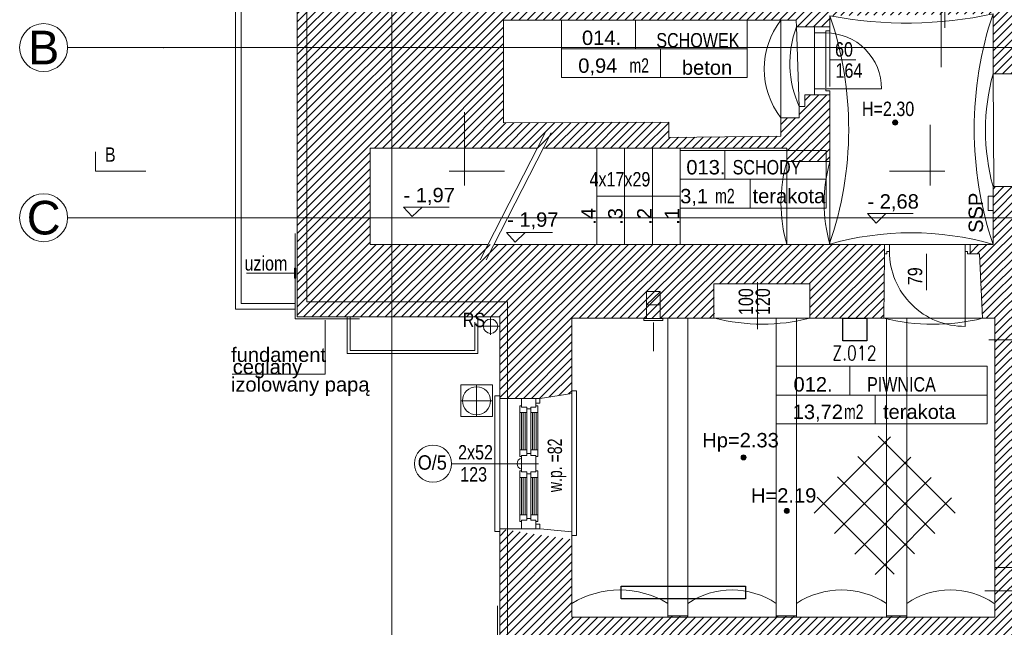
# Model space of a CAD drawing. Header units: millimetres. Extents: x -573548 to 674770, y -184010 to -47794.
# Tile 58 of 181: x 76744 to 87005, y -104522 to -98193. Entities that reach past the tile are written whole.
import ezdxf
from ezdxf.enums import TextEntityAlignment as Align

# ---------------------------------------------------------------- set-up
doc = ezdxf.new("R2010")
doc.units = ezdxf.units.MM
for name, color, linetype, lineweight in [('_PG_URZADZENIA ELEKTR', 150, 'Continuous', 35), ('A.02 RZUT PIWNICY_is$0$0_Nr_pióra__25', 8, 'Continuous', 9), ('A.02 RZUT PIWNICY_is$0$A-DRZWI_Nr_pióra__9', 8, 'Continuous', 9), ('A.02 RZUT PIWNICY_is$0$A-OPISY-2_Nr_pióra__2', 8, 'Continuous', 9), ('A.02 RZUT PIWNICY_is$0$A-OPISY-3_Nr_pióra__6', 8, 'Continuous', 9), ('A.02 RZUT PIWNICY_is$0$A-WYSOKOSCI_Nr_pióra__20', 8, 'Continuous', 9), ('A.02 RZUT PIWNICY_is$0$A-WYSOKOSCI_Nr_pióra__7', 8, 'Continuous', 9), ('A.02 RZUT PIWNICY_is$0$A_okno_Nr_pióra__20', 8, 'Continuous', 9), ('A.02 RZUT PIWNICY_is$0$detalokna_Nr_pióra__2', 8, 'Continuous', 9), ('A.02 RZUT PIWNICY_is$0$detalokna_Nr_pióra__8', 8, 'Continuous', 9), ('A.02 RZUT PIWNICY_is$0$DIM MALY_Nr_pióra__8', 8, 'Continuous', 9), ('A.02 RZUT PIWNICY_is$0$DRZWI_Nr_pióra__41', 8, 'Continuous', 9), ('A.02 RZUT PIWNICY_is$0$HATCH_Nr_pióra__18', 8, 'Continuous', 9), ('A.02 RZUT PIWNICY_is$0$Koty_Nr_pióra__1', 8, 'Continuous', 9), ('A.02 RZUT PIWNICY_is$0$Koty_Nr_pióra__61', 8, 'Continuous', 9), ('A.02 RZUT PIWNICY_is$0$linia nadproza_Nr_pióra__1', 8, 'Continuous', 9), ('A.02 RZUT PIWNICY_is$0$Nowe_A-OKNA-OPIS_Nr_pióra__59', 8, 'Continuous', 9), ('A.02 RZUT PIWNICY_is$0$Nowe_A_okno_Nr_pióra__59', 8, 'Continuous', 9), ('A.02 RZUT PIWNICY_is$0$OBRYS PARTERU#1_Nr_pióra__1', 8, 'Continuous', 9), ('A.02 RZUT PIWNICY_is$0$opaska_Nr_pióra__1', 8, 'Continuous', 9), ('A.02 RZUT PIWNICY_is$0$opisy inne_Nr_pióra__1', 8, 'Continuous', 9), ('A.02 RZUT PIWNICY_is$0$opisy inne_Nr_pióra__10', 8, 'Continuous', 9), ('A.02 RZUT PIWNICY_is$0$opisy inne_Nr_pióra__25', 8, 'Continuous', 9), ('A.02 RZUT PIWNICY_is$0$OSIE_Nr_pióra__1', 8, 'Continuous', 9), ('A.02 RZUT PIWNICY_is$0$PARAPET_Nr_pióra__7', 8, 'Continuous', 9), ('A.02 RZUT PIWNICY_is$0$podciagi_Nr_pióra__1', 8, 'Continuous', 9), ('A.02 RZUT PIWNICY_is$0$POSADZKI_Nr_pióra__18', 8, 'Continuous', 9), ('A.02 RZUT PIWNICY_is$0$RURY SPUSTOWE_Nr_pióra__3', 8, 'Continuous', 9), ('A.02 RZUT PIWNICY_is$0$SCHODY_Nr_pióra__1', 8, 'Continuous', 9), ('A.02 RZUT PIWNICY_is$0$strop_cieniej_Nr_pióra__1', 8, 'Continuous', 9), ('A.02 RZUT PIWNICY_is$0$strop_Nr_pióra__1', 8, 'Continuous', 9), ('A.02 RZUT PIWNICY_is$0$Structural - Bearing_Nr_pióra__1', 8, 'Continuous', 9), ('A.02 RZUT PIWNICY_is$0$Structural - Bearing_Nr_pióra__21', 8, 'Continuous', 9), ('A.02 RZUT PIWNICY_is$0$Structural - Bearing_Nr_pióra__41', 8, 'Continuous', 9), ('A.02 RZUT PIWNICY_is$0$Structural - Grid', 8, 'Continuous', 9), ('A.02 RZUT PIWNICY_is$0$Structural - Grid_Nr_pióra__17', 8, 'Continuous', 9), ('A.02 RZUT PIWNICY_is$0$UZOIM#3_Nr_pióra__2', 8, 'Continuous', 9), ('BMS_URZĄDZENIA', 30, 'Continuous', 30)]:
    doc.layers.add(name, color=color, linetype=linetype, lineweight=lineweight)
doc.styles.add('A.02 RZUT PIWNICY_is$0$STYL_AUTOMATYCZNY_1', font='arial.ttf')
doc.styles.add('A.02 RZUT PIWNICY_is$0$STYL_AUTOMATYCZNY_4', font='arial.ttf', dxfattribs={"width": 0.8})
doc.styles.add('A.02 RZUT PIWNICY_is$0$STYL_AUTOMATYCZNY_5', font='arial.ttf', dxfattribs={"width": 0.7})
doc.styles.add('A.02 RZUT PIWNICY_is$0$STYL_AUTOMATYCZNY_6', font='arial.ttf', dxfattribs={"width": 0.9})
doc.styles.add('SIMPLEX-10', font='simplex.shx', dxfattribs={"width": 0.8, "height": 10})
pattern_1 = [(45, (0, 0), (-42.426407, 42.426407), [])]

# ---------------------------------------------------------------- blocks, each defined once
blk = doc.blocks.new('A.02 RZUT PIWNICY_is$0$Standardowy znacznik osi_2')
at = {"layer": 'A.02 RZUT PIWNICY_is$0$Structural - Grid_Nr_pióra__17'}
blk.add_line((1000, 0), (17853, 0), dxfattribs=at)
at = {"layer": 'A.02 RZUT PIWNICY_is$0$Structural - Grid_Nr_pióra__17', "style": 'A.02 RZUT PIWNICY_is$0$STYL_AUTOMATYCZNY_1'}
for tag, p in [('AC_MarkerText_1_0', (5, -80)), ('AC_MarkerText_1_1', (19358, -80))]:
    blk.add_attdef(tag, text='', height=350, rotation=270, dxfattribs=at).set_placement(p, align=Align.TOP_CENTER)
blk = doc.blocks.new('A.02 RZUT PIWNICY_is$0$Standardowy znacznik osi_3')
at = {"layer": 'A.02 RZUT PIWNICY_is$0$Structural - Grid_Nr_pióra__17'}
for p, q in [((2962, 0), (40907, 0)), ((40907, 0), (43869, 0))]:
    blk.add_line(p, q, dxfattribs=at)
blk.add_circle((44119, 0), 250, dxfattribs=at)
blk.add_point((40907, 0), dxfattribs=at)
blk.add_point((40907, 0), dxfattribs=at)
at = {"layer": 'A.02 RZUT PIWNICY_is$0$Structural - Grid_Nr_pióra__17', "style": 'A.02 RZUT PIWNICY_is$0$STYL_AUTOMATYCZNY_1'}
for tag, p in [('AC_MarkerText_1_0', (-250, -335)), ('AC_MarkerText_1_1', (44119, -335))]:
    blk.add_attdef(tag, text='', height=350, rotation=180, dxfattribs=at).set_placement(p, align=Align.TOP_CENTER)
blk = doc.blocks.new('A.02 RZUT PIWNICY_is$0$Standardowy znacznik osi_4')
at = {"layer": 'A.02 RZUT PIWNICY_is$0$Structural - Grid_Nr_pióra__17'}
for p, q in [((1000, 0), (42869, 0)), ((42869, 0), (43869, 0))]:
    blk.add_line(p, q, dxfattribs=at)
blk.add_circle((44119, 0), 250, dxfattribs=at)
blk.add_point((42869, 0), dxfattribs=at)
blk.add_point((42869, 0), dxfattribs=at)
at = {"layer": 'A.02 RZUT PIWNICY_is$0$Structural - Grid_Nr_pióra__17', "style": 'A.02 RZUT PIWNICY_is$0$STYL_AUTOMATYCZNY_1'}
for tag, p in [('AC_MarkerText_1_0', (-250, -335)), ('AC_MarkerText_1_1', (44119, -335))]:
    blk.add_attdef(tag, text='', height=350, rotation=180, dxfattribs=at).set_placement(p, align=Align.TOP_CENTER)
blk = doc.blocks.new('A.02 RZUT PIWNICY_is')
at = {"layer": 'A.02 RZUT PIWNICY_is$0$A-WYSOKOSCI_Nr_pióra__7'}
for points in [[(86464.2, -99263.7, 1), (86410.8, -99263.7, 1)], [(84884.7, -102752.3, 1), (84831.3, -102752.3, 1)], [(85334.1, -103309.7, 1), (85280.7, -103309.7, 1)]]:
    blk.add_hatch(color=256, dxfattribs=at).paths.add_polyline_path(points)
at = {"layer": 'A.02 RZUT PIWNICY_is$0$HATCH_Nr_pióra__18'}
h = blk.add_hatch(dxfattribs=at)
h.set_pattern_fill('Common_Brick_0001', color=256, style=0, pattern_type=2)
h.set_pattern_definition(pattern_1)
h.paths.add_polyline_path([(80206.7, -101287.8), (82317.3, -101287.8), (82317.3, -102137.8), (82734.7, -102137.9), (83067.7, -102085.5), (83067.7, -102058.3), (83067.7, -101303.1), (84554.4, -101302.8), (84547.7, -100943.1), (85547.7, -100943.1), (85547.7, -101303.1), (86317, -101302.8, 0.0000816), (86317.7, -101303), (86327.3, -100636.4), (86327.3, -100533.1), (82257.3, -100533.1), (80967.3, -100533.1), (80967.3, -99531.1), (85307.3, -99531.1), (85307.3, -99671.1), (85757.3, -99671.1), (85757.1, -98975.4), (85497.3, -98975.4), (85497.3, -99095.4), (85437.3, -99095.4), (85437.3, -99215.4), (85247.3, -99215.4), (85247.3, -99406.1), (84077.3, -99419), (84077.3, -99259), (82357.3, -99266.1), (82357.3, -98196.1), (85407.3, -98196.1), (85408.8, -98267.6), (85757.1, -98266.4), (85757.3, -98151.2), (87457.3, -98131.1), (87457.3, -98756.1), (88297.3, -98756.1), (88297.3, -98658.1), (88407.4, -98658.1), (88442.4, -98148.1), (88332.4, -98148.1), (88302.4, -97208.1), (87462.3, -97197.8), (87462.3, -97377.8), (81532.9, -97377.8), (81532.9, -96587.8), (81182.9, -96537.7), (80732.9, -96537.8), (80732.9, -96574.1), (80732.9, -97397.8), (80206.7, -97397.8)])
h = blk.add_hatch(dxfattribs=at)
h.set_pattern_fill('Common_Brick_0001', color=256, style=0, pattern_type=2)
h.set_pattern_definition(pattern_1)
h.paths.add_polyline_path([(83067.7, -103608.9), (82317.3, -103497.8), (82317.3, -104248.9), (82317.3, -105167.4), (84022, -105167.4), (87437.6, -105167.4), (87437.6, -105578.2), (88697.3, -105578.6), (88697.3, -105471.8), (88697.3, -105405.8), (88697.3, -105255.8), (88498.5, -104413.2), (88498.5, -104161.5), (88017.3, -104161.5), (88017.3, -104142.1), (88017.3, -104021.5), (88297.3, -104021.5), (88297.3, -103922.3), (88295.4, -103921.9), (88295.5, -103900.2), (88297.3, -103587.6), (88297.3, -103218.2), (88297.3, -102933.1), (88597.3, -102933.1), (88597.3, -102833.1), (88297.3, -102833.1), (88297.3, -102598.7), (88168.2, -102598.7), (88168.2, -101998.7), (88297.3, -101998.7), (88297.3, -101528.1), (88297.3, -100933.1), (88367.3, -100933.1), (88367.3, -100833.1), (88367.3, -100035.4), (88287.3, -100035.4), (88287.3, -99926.6), (87457.3, -99931.6), (87457.3, -100533.1), (87217.3, -100533.1), (87217.3, -100633.1), (87317.7, -100633.1), (87347.7, -101303.1), (87477.7, -101303.1), (87477.7, -101528.1), (87477.7, -103900.2), (87477.7, -104142.1), (87477.7, -104262), (87477.7, -104415.3), (86557.7, -104415.3), (86557.7, -104402.9), (86347.7, -104402.9), (86347.7, -104415.3), (85407.7, -104415.3), (85407.7, -104402.9), (85197.7, -104402.9), (85197.7, -104415.3), (84277.7, -104415.3), (84277.7, -104402.9), (84067.7, -104402.9), (84067.7, -104415.3), (83067.7, -104415.3), (83067.7, -104273.6)])
at = {"layer": 'A.02 RZUT PIWNICY_is$0$0_Nr_pióra__25'}
for p, q in [((81949.5, -99919.6), (81949.5, -99154.5)), ((86803.6, -99919.6), (86803.6, -99286.7)), ((82366.3, -99769.6), (81791.2, -99769.6)), ((86378.6, -99769.6), (86953.6, -99769.6))]:
    blk.add_line(p, q, dxfattribs=at)
blk.add_lwpolyline([(78629.2, -99769.6), (78104.2, -99769.6), (78104.2, -99569.6)], dxfattribs=at)
at = {"layer": 'A.02 RZUT PIWNICY_is$0$A-DRZWI_Nr_pióra__9'}
for p, q in [((85757.1, -98611.4), (86028.7, -98611.4)), ((86763.7, -101011.7), (86763.7, -100631.6)), ((85003.6, -100925.9), (85003.6, -101416.8))]:
    blk.add_line(p, q, dxfattribs=at)
for points in [[(85715, -98911.4), (86296, -98911.4, 0.4142257), (85715, -98330.4)], [(87168.1, -100606), (87167.8, -101387.4, -0.4163614), (86378.1, -100606)]]:
    blk.add_lwpolyline(points, format="xyb", dxfattribs=at)
at = {"layer": 'A.02 RZUT PIWNICY_is$0$A-OPISY-3_Nr_pióra__6'}
for p, q in [((86918.2, -98053.9), (86918.2, -98687.6)), ((83730, -98196.1), (83730, -98496.1)), ((82962.1, -98496.1), (84896.1, -98496.1)), ((83993.6, -98496.1), (83993.6, -98796.1)), ((84661.8, -99555.3), (84661.8, -99855.3)), ((84197.3, -99855.3), (85719, -99855.3)), ((84925.5, -99855.3), (84925.5, -100155.3)), ((85965.6, -101803), (85965.6, -102103)), ((85197.7, -102103), (87397.7, -102103)), ((86229.3, -102103), (86229.3, -102403))]:
    blk.add_line(p, q, dxfattribs=at)
for points in [[(82962.1, -98796.1), (82962.1, -98196.1), (84896.1, -98196.1), (84896.1, -98796.1)], [(84197.3, -100155.3), (84197.3, -99555.3), (85719, -99555.3), (85719, -100155.3)], [(85197.7, -102403), (85197.7, -101803), (87397.7, -101803), (87397.7, -102403)]]:
    blk.add_lwpolyline(points, close=True, dxfattribs=at)
at = {"layer": 'A.02 RZUT PIWNICY_is$0$A-WYSOKOSCI_Nr_pióra__7'}
for centre in [(86437.5, -99263.7), (84858, -102752.3), (85307.4, -103309.7)]:
    blk.add_circle(centre, 26.7, dxfattribs=at)
at = {"layer": 'A.02 RZUT PIWNICY_is$0$A_okno_Nr_pióra__20'}
blk.add_lwpolyline([(87457.3, -100181.6), (87457.3, -100031.6), (87407.3, -100031.6), (87407.3, -100181.6)], close=True, dxfattribs=at)
at = {"layer": 'A.02 RZUT PIWNICY_is$0$detalokna_Nr_pióra__2'}
for points in [[(83067.7, -102058.3), (83117.7, -102058.3), (83117.7, -103567.6), (83067.7, -103567.6)], [(82317.3, -102109.9), (82267.3, -102109.9), (82267.3, -103524.1), (82317.3, -103524.1)]]:
    blk.add_lwpolyline(points, dxfattribs=at)
at = {"layer": 'A.02 RZUT PIWNICY_is$0$detalokna_Nr_pióra__8'}
for p, q in [((83067.7, -102085.5), (83067.7, -103526.3)), ((82317.3, -102137.8), (82317.3, -103497.8))]:
    blk.add_line(p, q, dxfattribs=at)
at = {"layer": 'A.02 RZUT PIWNICY_is$0$DIM MALY_Nr_pióra__8'}
for p, q in [((86954.1, -97287.8), (86954.1, -98277.3)), ((85597.3, -98330.4), (85597.3, -98911.4)), ((85715, -98320), (85715, -98901)), ((87412.7, -101528.1), (88365.5, -101528.1)), ((87477.7, -103900.2), (88465.2, -103900.2)), ((87372.7, -104142.1), (88696.7, -104142.1))]:
    blk.add_line(p, q, dxfattribs=at)
at = {"layer": 'A.02 RZUT PIWNICY_is$0$DRZWI_Nr_pióra__41'}
for points in [[(85757.1, -98266.4), (85757.1, -98309.7), (85715, -98309.7), (85715, -98330.4), (85597.3, -98330.4), (85597.3, -98266.4)], [(85757.1, -98975.4), (85757.1, -98932.1), (85715, -98932.1), (85715, -98911.4), (85597.3, -98911.4), (85597.3, -98975.4)], [(86328.1, -100633.1), (86352.2, -100633.1), (86352.2, -100606), (86377.9, -100606), (86377.9, -100533.1), (86328.1, -100533.1)], [(87216.4, -100633.1), (87192.3, -100633.1), (87192.3, -100606), (87166.6, -100606), (87166.6, -100533.1), (87216.4, -100533.1)]]:
    blk.add_lwpolyline(points, dxfattribs=at)
at = {"layer": 'A.02 RZUT PIWNICY_is$0$Koty_Nr_pióra__1'}
for points in [[(81791.5, -100144.7), (81314.2, -100144.7), (81405.4, -100244.3), (81507.5, -100144.7)], [(86625.6, -100211), (86148.3, -100211), (86239.5, -100310.6), (86341.6, -100211)], [(82865.4, -100409.4), (82388.1, -100409.4), (82479.3, -100509), (82581.5, -100409.4)]]:
    blk.add_lwpolyline(points, dxfattribs=at)
at = {"layer": 'A.02 RZUT PIWNICY_is$0$linia nadproza_Nr_pióra__1'}
for p, q in [((85247.3, -99215.4), (85247.3, -98195)), ((87457.3, -98756.1), (87464.3, -99931.6))]:
    blk.add_line(p, q, dxfattribs=at)
at = {"layer": 'A.02 RZUT PIWNICY_is$0$Nowe_A-OKNA-OPIS_Nr_pióra__59'}
blk.add_line((82720.7, -102817.8), (81814.4, -102817.8), dxfattribs=at)
blk.add_circle((81621.4, -102817.8), 193, dxfattribs=at)
at = {"layer": 'A.02 RZUT PIWNICY_is$0$Nowe_A_okno_Nr_pióra__59'}
for points in [[(82694.7, -102137.9), (82544.7, -102137.8), (82544.7, -102227.8), (82599.7, -102227.8), (82599.7, -102247.8), (82639.7, -102247.8), (82639.7, -102227.8), (82694.7, -102227.8)], [(82694.7, -102137.9), (82734.7, -102137.9), (82734.7, -102187.9), (82694.7, -102187.8)], [(82524.7, -102286), (82599.7, -102286), (82599.7, -102227.8), (82544.7, -102227.8), (82544.7, -102216), (82524.7, -102216)], [(82714.7, -102286), (82639.7, -102286), (82639.7, -102227.8), (82694.7, -102227.8), (82694.7, -102216), (82714.7, -102216.1)], [(82524.7, -102674.6), (82599.7, -102674.6), (82599.7, -102732.8), (82544.7, -102732.8), (82544.7, -102744.6), (82524.7, -102744.6)], [(82714.7, -102674.6), (82639.7, -102674.6), (82639.7, -102732.8), (82694.7, -102732.8), (82694.7, -102744.6), (82714.7, -102744.5)], [(82524.7, -102961), (82599.7, -102961), (82599.7, -102902.8), (82544.7, -102902.8), (82544.7, -102891), (82524.7, -102891)], [(82714.7, -102961), (82639.7, -102961), (82639.7, -102902.8), (82694.7, -102902.8), (82694.7, -102891), (82714.7, -102891.1)], [(82524.7, -103349.6), (82599.7, -103349.6), (82599.7, -103407.8), (82544.7, -103407.8), (82544.7, -103419.6), (82524.7, -103419.6)], [(82694.7, -103497.8), (82544.7, -103497.8), (82544.7, -103407.8), (82599.7, -103407.8), (82599.7, -103387.8), (82639.7, -103387.8), (82639.7, -103407.8), (82694.7, -103407.8)], [(82714.7, -103349.6), (82639.7, -103349.6), (82639.7, -103407.8), (82694.7, -103407.8), (82694.7, -103419.6), (82714.7, -103419.6)], [(82694.7, -103497.8), (82734.7, -103497.7), (82734.7, -103447.7), (82694.7, -103447.8)]]:
    blk.add_lwpolyline(points, close=True, dxfattribs=at)
for points in [[(82524.7, -102674.6), (82524.7, -102286)], [(82542.2, -102286), (82542.1, -102674.6)], [(82562.2, -102286), (82562.1, -102674.6)], [(82582.2, -102286), (82582.1, -102674.6)], [(82599.7, -102286), (82599.7, -102674.6)], [(82639.7, -102286), (82639.7, -102674.6)], [(82657.2, -102286), (82657, -102674.6)], [(82677.2, -102286), (82677, -102674.6)], [(82697.2, -102286), (82697, -102674.6)], [(82714.7, -102674.6), (82714.7, -102286)], [(82544.7, -102822.8), (82544.7, -102732.8), (82599.7, -102732.8), (82599.7, -102712.8), (82639.7, -102712.8), (82639.7, -102732.8), (82694.7, -102732.8), (82694.7, -102822.8), (82694.7, -102822.8)], [(82544.7, -102812.8), (82544.7, -102902.8), (82599.7, -102902.8), (82599.7, -102922.8), (82639.7, -102922.8), (82639.7, -102902.8), (82694.7, -102902.8), (82694.7, -102812.9), (82694.7, -102812.9)], [(82524.7, -102961), (82524.7, -103349.6)], [(82542.2, -103349.6), (82542.1, -102961)], [(82562.2, -103349.6), (82562.1, -102961)], [(82582.2, -103349.6), (82582.1, -102961)], [(82599.7, -103349.6), (82599.7, -102961)], [(82639.7, -103349.6), (82639.7, -102961)], [(82657.2, -103349.6), (82657, -102961)], [(82677.2, -103349.6), (82677, -102961)], [(82697.2, -103349.6), (82697, -102961)], [(82714.7, -102961), (82714.7, -103349.6)]]:
    blk.add_lwpolyline(points, dxfattribs=at)
blk.add_lwpolyline([(82544.7, -102874), (82544.7, -102761.6, 0.845314)], format="xyb", close=True, dxfattribs=at)
at = {"layer": 'A.02 RZUT PIWNICY_is$0$OBRYS PARTERU#1_Nr_pióra__1'}
blk.add_lwpolyline([(87547.3, -93022.2), (87547.3, -93622.2), (80856, -93622.2), (80856, -97482.2), (80306.7, -97482.2), (80306.7, -101132.2), (82397.3, -101132.2), (82397.3, -105082.2), (87537.3, -105082.2), (87537.3, -105471.8), (106939.7, -105472.5), (118516.4, -105372.5), (118516.4, -93022.2)], close=True, dxfattribs=at)
at = {"layer": 'A.02 RZUT PIWNICY_is$0$opaska_Nr_pióra__1'}
for points in [[(80122.9, -96030.7), (80122.9, -96767.8), (79564.1, -96767.8), (79564.1, -101207.8), (80183.6, -101207.8)], [(80182.9, -95977.6), (80182.9, -96827.8), (79624.1, -96827.8), (79624.1, -101147.8), (80183.6, -101147.8)]]:
    blk.add_lwpolyline(points, dxfattribs=at)
blk.add_lwpolyline([(82240.2, -101997.8), (81910.2, -101997.8), (81910.2, -102327.8), (82240.2, -102327.8)], close=True, dxfattribs=at)
blk.add_circle((82075.2, -102162.8), 145.8, dxfattribs=at)
at = {"layer": 'A.02 RZUT PIWNICY_is$0$opisy inne_Nr_pióra__1'}
blk.add_lwpolyline([(79528.6, -101883.6), (80496.5, -101883.6), (80496.5, -101521.8), (80496.5, -101323.8)], dxfattribs=at)
at = {"layer": 'A.02 RZUT PIWNICY_is$0$opisy inne_Nr_pióra__10'}
for p, q in [((80184.5, -101310), (80184.5, -100418.1)), ((80855.9, -101310), (80184.5, -101310)), ((82295.1, -105189.6), (82295.1, -104297.7))]:
    blk.add_line(p, q, dxfattribs=at)
at = {"layer": 'A.02 RZUT PIWNICY_is$0$OSIE_Nr_pióra__1'}
for p, q in [((82221.3, -101475.8), (82221.3, -101295.8)), ((82131.3, -101385.8), (82311.3, -101385.8)), ((82075.2, -101997.8), (82075.2, -102327.8)), ((82240.2, -102162.8), (81910.2, -102162.8))]:
    blk.add_line(p, q, dxfattribs=at)
at = {"layer": 'A.02 RZUT PIWNICY_is$0$podciagi_Nr_pióra__1'}
for centre, radius, start, end in [((82298.6, -99332.1), 3654.7, 340.8147, 18.85119), ((86558.6, -94019.6), 4208.6, 259.0239, 282.32968), ((91037.7, -99332.1), 3776.5, 161.45664, 198.54336), ((85908.6, -98705.8), 835, 142.38101, 217.61899), ((86416.5, -98647.3), 1076.9, 159.35454, 204.58849), ((89608.6, -99343.8), 2230.2, 164.71943, 195.28057), ((86840.5, -100102.1), 1592.7, 164.29949, 195.70051), ((87290.5, -100102.1), 1592.7, 164.29949, 195.70051), ((86603.8, -103486.6), 3074.4, 73.88247, 106.11753), ((85051.6, -99311.8), 2052.2, 255.97981, 283.98937), ((86832.9, -99187.5), 2177.3, 256.29379, 283.6765)]:
    blk.add_arc(centre, radius, start, end, dxfattribs=at)
at = {"layer": 'A.02 RZUT PIWNICY_is$0$POSADZKI_Nr_pióra__18'}
for p, q in [((86389.7, -102537.9), (85592.9, -103334.6)), ((86261.9, -102531.4), (87062.9, -103332.5)), ((86601.8, -102750), (85805, -103546.8)), ((86049.7, -102743.5), (86850.8, -103544.6)), ((85837.6, -102955.7), (86638.7, -103756.7)), ((86813.9, -102962.1), (86017.2, -103758.9)), ((85625.5, -103167.8), (86426.5, -103968.9)), ((87026.1, -103174.3), (86229.3, -103971))]:
    blk.add_line(p, q, dxfattribs=at)
at = {"layer": 'A.02 RZUT PIWNICY_is$0$RURY SPUSTOWE_Nr_pióra__3'}
blk.add_circle((82221.3, -101385.8), 75, dxfattribs=at)
at = {"layer": 'A.02 RZUT PIWNICY_is$0$SCHODY_Nr_pióra__1'}
for p, q in [((82789.6, -99372.6), (82111.3, -100694.6)), ((82852.7, -99372.6), (82174.4, -100694.6)), ((83327.3, -99531.1), (83327.3, -100533.1)), ((83617.3, -99531.1), (83617.3, -100533.1)), ((83907.3, -99531.1), (83907.3, -100533.1)), ((84197.3, -99531.1), (84197.3, -100533.1))]:
    blk.add_line(p, q, dxfattribs=at)
for points in [[(84197.3, -100032.1), (83574.8, -100032.1), (83327.3, -100032.1)], [(80727.3, -101287.8), (80727.3, -101670), (82087.3, -101670), (82087.3, -101287.8)], [(80757.3, -101287.8), (80757.3, -101640), (82057.3, -101640), (82057.3, -101343.8)]]:
    blk.add_lwpolyline(points, dxfattribs=at)
at = {"layer": 'A.02 RZUT PIWNICY_is$0$strop_cieniej_Nr_pióra__1'}
for p, q in [((85408.8, -98267.6), (85437.3, -99095.4)), ((85757.3, -98256.1), (85757, -98887.8)), ((85307.3, -99671.1), (85307.3, -100533.1)), ((85757.3, -99671.1), (85757.3, -100533.1)), ((86327.3, -100533.1), (87217.3, -100533.1)), ((84067.7, -101303.1), (84067.7, -104415.3)), ((84277.7, -101303.1), (84277.7, -104415.3)), ((84547.7, -101303.1), (85547.7, -101303.1)), ((85197.7, -101303.1), (85197.7, -104415.3)), ((85407.7, -101303.1), (85407.7, -104415.3)), ((86317.7, -101303.1), (87347.7, -101303.1)), ((86347.7, -101303.1), (86347.7, -104415.3)), ((86557.7, -101303.1), (86557.7, -104415.3))]:
    blk.add_line(p, q, dxfattribs=at)
at = {"layer": 'A.02 RZUT PIWNICY_is$0$strop_Nr_pióra__1'}
blk.add_lwpolyline([(83067.7, -104273.6, -0.2803552), (84067.7, -104274), (84067.7, -104402.9), (84277.7, -104402.9), (84277.7, -104272.9, -0.303956), (85197.7, -104274), (85197.7, -104402.9), (85407.7, -104402.9), (85407.7, -104274, -0.2986256), (86347.7, -104274), (86347.7, -104402.9), (86557.7, -104402.9), (86557.7, -104274, -0.3108056), (87467.7, -104273.7)], format="xyb", dxfattribs=at)
at = {"layer": 'A.02 RZUT PIWNICY_is$0$Structural - Bearing_Nr_pióra__1'}
for q in [(83987.7, -101028.4), (83987.7, -101163.1)]:
    blk.add_line((83847.7, -101163.1), q, dxfattribs=at)
blk.add_lwpolyline([(84017.7, -101325.8), (84017.7, -101305.8), (83817.7, -101305.8), (83817.7, -101325.8)], close=True, dxfattribs=at)
blk.add_lwpolyline([(83917.7, -101346.6), (83917.7, -101497.2), (83917.7, -101645)], dxfattribs=at)
at = {"layer": 'A.02 RZUT PIWNICY_is$0$Structural - Bearing_Nr_pióra__21'}
for p, q in [((80206.7, -97397.8), (80206.7, -101287.8)), ((85757.3, -98151.1), (85757.3, -98266.4)), ((87457.3, -98756.1), (87457.3, -98131.1)), ((82357.3, -98196.1), (85407.3, -98196.1)), ((82357.3, -99266.1), (82357.3, -98196.1)), ((85408.8, -98267.6), (85407.3, -98196.1)), ((85408.8, -98267.6), (85597.3, -98266.4)), ((85597.3, -98266.4), (85757.1, -98266.4)), ((87457.3, -98756.1), (88297.3, -98756.1)), ((85497.3, -99095.4), (85497.3, -98975.4)), ((85497.3, -98975.4), (85757.3, -98975.4)), ((85757.3, -99671.1), (85757.3, -98975.4)), ((85437.3, -99215.4), (85437.3, -99095.4)), ((85437.3, -99095.4), (85497.3, -99095.4)), ((84077.3, -99259), (82357.3, -99266.1)), ((84077.3, -99419), (84077.3, -99259)), ((85247.3, -99215.4), (85437.3, -99215.4)), ((85247.3, -99406.1), (85247.3, -99215.4)), ((84077.3, -99419), (85247.3, -99406.1)), ((80967.3, -100533.1), (80967.3, -99531.1)), ((82703.8, -99531.1), (80967.3, -99531.1)), ((85307.3, -99531.1), (82766.9, -99531.1)), ((85307.3, -99671.1), (85307.3, -99531.1)), ((85307.3, -99671.1), (85757.3, -99671.1)), ((87457.3, -99931.6), (88287.3, -99926.6)), ((87457.3, -100533.1), (87457.3, -99931.6)), ((82193.6, -100533.1), (80967.3, -100533.1)), ((86327.3, -100533.1), (82256.6, -100533.1)), ((86327.3, -100636.4), (86327.3, -100533.1)), ((87457.3, -100533.1), (87217.3, -100533.1)), ((87217.3, -100633.1), (87217.3, -100533.1)), ((86327.3, -100636.4), (86317.7, -101303.1)), ((87217.3, -100633.1), (87317.7, -100633.1)), ((87347.7, -101303.1), (87317.7, -100633.1)), ((84547.7, -100943.1), (84547.7, -101303.1)), ((85547.7, -100943.1), (84547.7, -100943.1)), ((85547.7, -100943.1), (85547.7, -101303.1)), ((83987.7, -101023.1), (83847.7, -101023.1)), ((83847.7, -101023.1), (83847.7, -101303.1)), ((83987.7, -101023.1), (83987.7, -101303.1)), ((80206.7, -101287.8), (82317.3, -101287.8)), ((82317.3, -101287.8), (82317.3, -102137.8)), ((83067.7, -101303.1), (83067.7, -102085.5)), ((83847.7, -101303.1), (83067.7, -101303.1)), ((84547.7, -101303.1), (83987.7, -101303.1)), ((86317.7, -101303.1), (85547.7, -101303.1)), ((87477.7, -101303.1), (87347.7, -101303.1)), ((87477.7, -101303.1), (87477.7, -104415.3)), ((82737.3, -102137.8), (83067.7, -102085.5)), ((82317.3, -102137.8), (82737.3, -102137.8)), ((82537.3, -102137.8), (82737.3, -102137.8)), ((82317.3, -103497.8), (82317.3, -105167.4)), ((82737.3, -103497.8), (82317.3, -103497.8)), ((82537.3, -103497.8), (82737.3, -103497.8)), ((82737.3, -103497.8), (83067.7, -103526.3)), ((83067.7, -103526.3), (83067.7, -104415.3)), ((87477.7, -104415.3), (83067.7, -104415.3)), ((83817.7, -104415.3), (83067.7, -104415.3))]:
    blk.add_line(p, q, dxfattribs=at)
at = {"layer": 'A.02 RZUT PIWNICY_is$0$Structural - Bearing_Nr_pióra__41'}
blk.add_line((85597.3, -98975.4), (85597.3, -98941.1), dxfattribs=at)
at = {"layer": 'A.02 RZUT PIWNICY_is$0$UZOIM#3_Nr_pióra__2'}
blk.add_lwpolyline([(79676.5, -100832.1), (80178.7, -100832.1)], dxfattribs=at)
blk.add_lwpolyline([(80192.4, -100779.3), (80192.4, -100884.8), (80178.7, -100884.8), (80178.7, -100779.3)], close=True, dxfattribs=at)
at = {"layer": 'A.02 RZUT PIWNICY_is$0$Structural - Grid', "zscale": 1000, "rotation": 90}
blk.add_blockref('A.02 RZUT PIWNICY_is$0$Standardowy znacznik osi_2', (81191, -108395.1), dxfattribs=at)
at = {"layer": 'A.02 RZUT PIWNICY_is$0$Structural - Grid'}
ref = blk.add_blockref('A.02 RZUT PIWNICY_is$0$Standardowy znacznik osi_4', (121683.4, -98482.5), dxfattribs=dict(at, zscale=1000, rotation=180))
ref.add_attrib('AC_MarkerText_1_1', 'B', dxfattribs={"layer": 'A.02 RZUT PIWNICY_is$0$Structural - Grid_Nr_pióra__17', "color": 20, "lineweight": 15, "true_color": 0xf73328, "height": 350, "style": 'A.02 RZUT PIWNICY_is$0$STYL_AUTOMATYCZNY_1'}).set_placement((77564.7, -98307.5), align=Align.TOP_CENTER)
ref = blk.add_blockref('A.02 RZUT PIWNICY_is$0$Standardowy znacznik osi_3', (121683.4, -100254.9), dxfattribs=dict(at, zscale=1000, rotation=180))
ref.add_attrib('AC_MarkerText_1_1', 'C', dxfattribs={"layer": 'A.02 RZUT PIWNICY_is$0$Structural - Grid_Nr_pióra__17', "color": 20, "lineweight": 15, "true_color": 0xf73328, "height": 350, "style": 'A.02 RZUT PIWNICY_is$0$STYL_AUTOMATYCZNY_1'}).set_placement((77564.7, -100079.9), align=Align.TOP_CENTER)
at = {"layer": 'A.02 RZUT PIWNICY_is$0$A-OPISY-2_Nr_pióra__2', "char_height": 150}
for s, insert, attachment_point, style in [('\\A1;{\\pql;\\fArial|b0|i0|c238|p0;\\W1.000000;014.}', (83173.9, -98458), 7, 'A.02 RZUT PIWNICY_is$0$STYL_AUTOMATYCZNY_1'), ('\\A1;{\\pql;\\fArial|b0|i0|c238|p0;\\W0.800000;SCHOWEK}', (83948.4, -98483.8), 7, 'A.02 RZUT PIWNICY_is$0$STYL_AUTOMATYCZNY_4'), ('\\A1;{\\pql;\\fArial|b0|i0|c238|p0;\\W0.700000;m2}', (83668.5, -98594.7), 1, 'A.02 RZUT PIWNICY_is$0$STYL_AUTOMATYCZNY_5'), ('\\A1;{\\pql;\\fArial|b0|i0|c238|p0;\\W1.000000;0,94}', (83134.9, -98773.8), 7, 'A.02 RZUT PIWNICY_is$0$STYL_AUTOMATYCZNY_1'), ('\\A1;{\\pql;\\fArial|b0|i0|c238|p0;\\W1.000000;beton}', (84214.9, -98767.8), 7, 'A.02 RZUT PIWNICY_is$0$STYL_AUTOMATYCZNY_1'), ('\\A1;{\\pql;\\fArial|b0|i0|c238|p0;\\W1.000000;013.}', (84261.5, -99806.5), 7, 'A.02 RZUT PIWNICY_is$0$STYL_AUTOMATYCZNY_1'), ('\\A1;{\\pql;\\fArial|b0|i0|c238|p0;\\W0.800000;SCHODY}', (84743.4, -99806.4), 7, 'A.02 RZUT PIWNICY_is$0$STYL_AUTOMATYCZNY_4'), ('\\A1;{\\pql;\\fArial|b0|i0|c238|p0;\\W1.000000;3,1}', (84197.3, -100133), 7, 'A.02 RZUT PIWNICY_is$0$STYL_AUTOMATYCZNY_1'), ('\\A1;{\\pql;\\fArial|b0|i0|c238|p0;\\W0.700000;m2}', (84561.7, -99953.9), 1, 'A.02 RZUT PIWNICY_is$0$STYL_AUTOMATYCZNY_5'), ('\\A1;{\\pql;\\fArial|b0|i0|c238|p0;\\W1.000000;terakota}', (84951.4, -100106.3), 7, 'A.02 RZUT PIWNICY_is$0$STYL_AUTOMATYCZNY_1'), ('\\A1;{\\pql;\\fArial|b0|i0|c238|p0;\\W1.000000;012.}', (85378, -102068.4), 7, 'A.02 RZUT PIWNICY_is$0$STYL_AUTOMATYCZNY_1'), ('\\A1;{\\pql;\\fArial|b0|i0|c238|p0;\\W0.800000;PIWNICA}', (86144.3, -102068.4), 7, 'A.02 RZUT PIWNICY_is$0$STYL_AUTOMATYCZNY_4'), ('\\A1;{\\pql;\\fArial|b0|i0|c238|p0;\\W1.000000;13,72}', (85369.3, -102380.7), 7, 'A.02 RZUT PIWNICY_is$0$STYL_AUTOMATYCZNY_1'), ('\\A1;{\\pql;\\fArial|b0|i0|c238|p0;\\W0.700000;m2}', (85904.1, -102201.6), 1, 'A.02 RZUT PIWNICY_is$0$STYL_AUTOMATYCZNY_5'), ('\\A1;{\\pql;\\fArial|b0|i0|c238|p0;\\W1.000000;terakota}', (86310.4, -102354), 7, 'A.02 RZUT PIWNICY_is$0$STYL_AUTOMATYCZNY_1')]:
    blk.add_mtext(s, dxfattribs=dict(at, insert=insert, attachment_point=attachment_point, style=style))
at = {"layer": 'A.02 RZUT PIWNICY_is$0$A-WYSOKOSCI_Nr_pióra__20', "insert": (87279, -100204), "char_height": 150, "attachment_point": 5, "rotation": 90, "style": 'A.02 RZUT PIWNICY_is$0$STYL_AUTOMATYCZNY_1'}
blk.add_mtext('\\A1;{\\pqc;\\fArial|b0|i0|c238|p0;\\W1.000000;SSP}', dxfattribs=at)
at = {"layer": 'A.02 RZUT PIWNICY_is$0$A-WYSOKOSCI_Nr_pióra__7', "char_height": 150, "attachment_point": 5}
for s, insert, style in [('\\A1;{\\pqc;\\fArial|b0|i0|c238|p0;\\W0.800000;H=2.30}', (86363.6, -99122.2), 'A.02 RZUT PIWNICY_is$0$STYL_AUTOMATYCZNY_4'), ('\\A1;{\\pqc;\\fArial|b0|i0|c238|p0;\\W1.000000;Hp=2.33}', (84826, -102595.4), 'A.02 RZUT PIWNICY_is$0$STYL_AUTOMATYCZNY_1'), ('\\A1;{\\pqc;\\fArial|b0|i0|c238|p0;\\W1.000000;H=2.19}', (85275.5, -103149.3), 'A.02 RZUT PIWNICY_is$0$STYL_AUTOMATYCZNY_1')]:
    blk.add_mtext(s, dxfattribs=dict(at, insert=insert, style=style))
at = {"layer": 'A.02 RZUT PIWNICY_is$0$Koty_Nr_pióra__61', "char_height": 150, "attachment_point": 7, "style": 'A.02 RZUT PIWNICY_is$0$STYL_AUTOMATYCZNY_1'}
for s, insert in [('\\A1;{\\pql;\\fArial|b0|i0|c238|p0;\\W1.000000;- 1,97}', (81314.1, -100122.2)), ('\\A1;{\\pql;\\fArial|b0|i0|c238|p0;\\W1.000000;- 2,68}', (86148.3, -100188.6)), ('\\A1;{\\pql;\\fArial|b0|i0|c238|p0;\\W1.000000;- 1,97}', (82393.6, -100377.6))]:
    blk.add_mtext(s, dxfattribs=dict(at, insert=insert))
at = {"layer": 'A.02 RZUT PIWNICY_is$0$Nowe_A-OKNA-OPIS_Nr_pióra__59', "char_height": 150, "attachment_point": 5}
for s, insert, style in [('\\A1;{\\pqc;\\fArial|b0|i0|c238|p0;\\W0.800000;2x52}', (82064.5, -102700.1), 'A.02 RZUT PIWNICY_is$0$STYL_AUTOMATYCZNY_4'), ('\\A1;{\\pqc;\\fArial|b0|i0|c238|p0;\\W0.900000;O/5}', (81614, -102806.3), 'A.02 RZUT PIWNICY_is$0$STYL_AUTOMATYCZNY_6'), ('\\A1;{\\pqc;\\fArial|b0|i0|c238|p0;\\W0.800000;123}', (82045.1, -102929.9), 'A.02 RZUT PIWNICY_is$0$STYL_AUTOMATYCZNY_4')]:
    blk.add_mtext(s, dxfattribs=dict(at, insert=insert, style=style))
at = {"layer": 'A.02 RZUT PIWNICY_is$0$opisy inne_Nr_pióra__1', "char_height": 150, "attachment_point": 5}
for s, insert, style in [('\\A1;{\\pqc;\\fArial|b0|i0|c238|p0;\\W0.800000;60}', (85904.2, -98503), 'A.02 RZUT PIWNICY_is$0$STYL_AUTOMATYCZNY_4'), ('\\A1;{\\pqc;\\fArial|b0|i0|c238|p0;\\W0.800000;164}', (85955.5, -98723.5), 'A.02 RZUT PIWNICY_is$0$STYL_AUTOMATYCZNY_4'), ('\\A1;{\\pqc;\\fArial|b0|i0|c238|p0;\\W0.800000;RS}', (82047.5, -101321.2), 'A.02 RZUT PIWNICY_is$0$STYL_AUTOMATYCZNY_4'), ('\\A1;{\\pqc;\\fArial|b0|i0|c238|p0;\\W1.000000;izolowany papą}', (80237.7, -102014.5), 'A.02 RZUT PIWNICY_is$0$STYL_AUTOMATYCZNY_1')]:
    blk.add_mtext(s, dxfattribs=dict(at, insert=insert, style=style))
at = {"layer": 'A.02 RZUT PIWNICY_is$0$opisy inne_Nr_pióra__1', "char_height": 150, "rotation": 90, "style": 'A.02 RZUT PIWNICY_is$0$STYL_AUTOMATYCZNY_4'}
for s, insert, attachment_point in [('\\A1;{\\pqc;\\fArial|b0|i0|c238|p0;\\W0.800000;79}', (86646, -100865.3), 5), ('\\A1;{\\pql;\\fArial|b0|i0|c238|p0;\\W0.800000;100}', (84958.7, -101269.4), 7), ('\\A1;{\\pql;\\fArial|b0|i0|c238|p0;\\W0.800000;120}', (85135.1, -101269.4), 7)]:
    blk.add_mtext(s, dxfattribs=dict(at, insert=insert, attachment_point=attachment_point))
at = {"layer": 'A.02 RZUT PIWNICY_is$0$opisy inne_Nr_pióra__1', "insert": (79896.1, -101768.4), "char_height": 150, "attachment_point": 5, "line_spacing_factor": 0.505948, "style": 'A.02 RZUT PIWNICY_is$0$STYL_AUTOMATYCZNY_1'}
blk.add_mtext('\\A1;{\\pqc;\\fArial|b0|i0|c238|p0;\\W1.000000;    fundament\\P\\pqc;\\fArial|b0|i0|c238|p0;\\W1.000000;ceglany}', dxfattribs=at)
at = {"layer": 'A.02 RZUT PIWNICY_is$0$opisy inne_Nr_pióra__25', "insert": (78314.6, -99672.4), "char_height": 150, "attachment_point": 9, "style": 'A.02 RZUT PIWNICY_is$0$STYL_AUTOMATYCZNY_4'}
blk.add_mtext('\\A1;{\\pqr;\\fArial|b0|i0|c238|p0;\\W0.800000;B}', dxfattribs=at)
at = {"layer": 'A.02 RZUT PIWNICY_is$0$PARAPET_Nr_pióra__7', "insert": (82913.9, -102835.2), "char_height": 150, "attachment_point": 5, "rotation": 90, "style": 'A.02 RZUT PIWNICY_is$0$STYL_AUTOMATYCZNY_5'}
blk.add_mtext('\\A1;{\\pqc;\\fArial|b0|i0|c238|p0;\\W0.700000;w.p. =82}', dxfattribs=at)
at = {"layer": 'A.02 RZUT PIWNICY_is$0$SCHODY_Nr_pióra__1', "insert": (83569.4, -99855.8), "char_height": 150, "attachment_point": 5, "style": 'A.02 RZUT PIWNICY_is$0$STYL_AUTOMATYCZNY_4'}
blk.add_mtext('\\A1;{\\pqc;\\fArial|b0|i0|c238|p0;\\W0.800000;4x17x29}', dxfattribs=at)
at = {"layer": 'A.02 RZUT PIWNICY_is$0$SCHODY_Nr_pióra__1', "char_height": 150, "attachment_point": 5, "rotation": 90, "style": 'A.02 RZUT PIWNICY_is$0$STYL_AUTOMATYCZNY_1'}
for s, insert in [('\\A1;{\\pqc;\\fArial|b0|i0|c238|p0;\\W1.000000;.4}', (83242.7, -100241.1)), ('\\A1;{\\pqc;\\fArial|b0|i0|c238|p0;\\W1.000000;.3}', (83522.6, -100241.1)), ('\\A1;{\\pqc;\\fArial|b0|i0|c238|p0;\\W1.000000;.2}', (83823.6, -100241.1)), ('\\A1;{\\pqc;\\fArial|b0|i0|c238|p0;\\W1.000000;.1}', (84111.8, -100241.1))]:
    blk.add_mtext(s, dxfattribs=dict(at, insert=insert))
at = {"layer": 'A.02 RZUT PIWNICY_is$0$UZOIM#3_Nr_pióra__2', "insert": (79880.6, -100731.8), "char_height": 150, "attachment_point": 5, "style": 'A.02 RZUT PIWNICY_is$0$STYL_AUTOMATYCZNY_4'}
blk.add_mtext('\\A1;{\\pqc;\\fArial|b0|i0|c238|p0;\\W0.800000;uziom}', dxfattribs=at)

msp = doc.modelspace()

# ---------------------------------------------------------------- linework, layer by layer
at = {"layer": '_PG_URZADZENIA ELEKTR', "lineweight": 25}
msp.add_lwpolyline([(83011.127, -104094.723), (84308.337, -104094.723), (84308.337, -104224.723), (83011.127, -104224.723)], close=True, dxfattribs=at)
at = {"layer": 'BMS_URZĄDZENIA'}
msp.add_lwpolyline([(85320.357, -101303.084), (85571.621, -101303.084), (85571.621, -101537.998), (85320.357, -101537.998)], close=True, dxfattribs=at)

# ---------------------------------------------------------------- block references
at = {"ltscale": 10}
msp.add_blockref('A.02 RZUT PIWNICY_is', (-570.227, 0), dxfattribs=at)

# ---------------------------------------------------------------- texts
at = {"layer": 'BMS_URZĄDZENIA', "lineweight": 30, "insert": (85442.495, -101665.606), "char_height": 150, "width": 609.56559, "attachment_point": 5, "style": 'SIMPLEX-10'}
msp.add_mtext('Z.012', dxfattribs=at)

doc.saveas('drawing.dxf')
